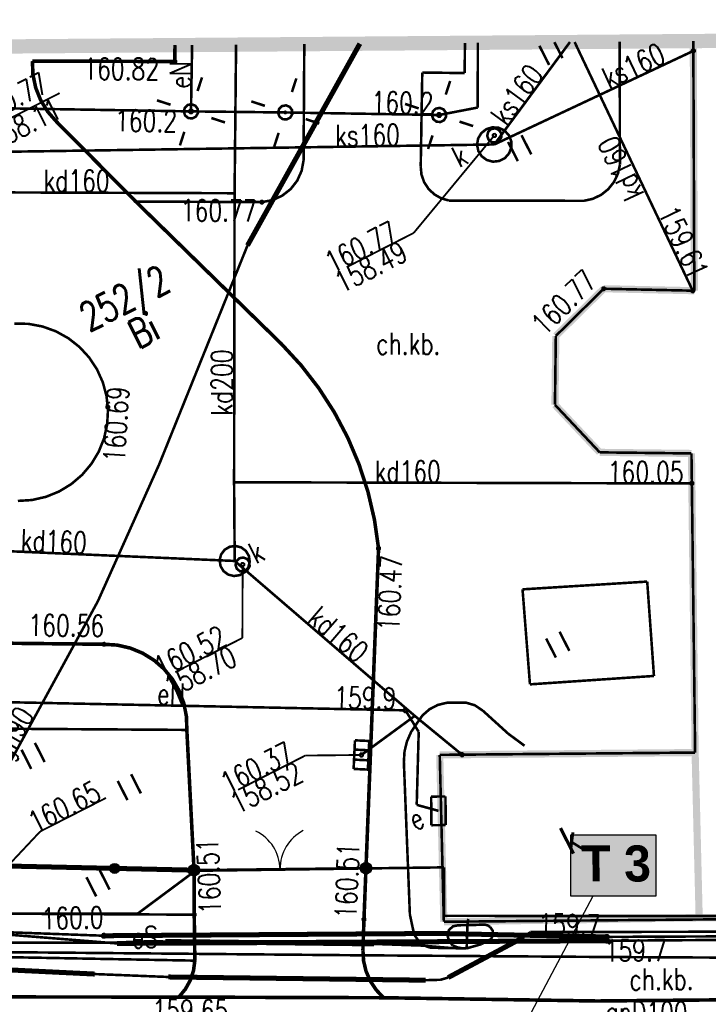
# Model space of a CAD drawing. Extents: x 0 to 7432618, y -40 to 5712028.
# Tile 130 of 165: x 7431513 to 7431537, y 5711664 to 5711698. Entities that reach past the tile are written whole.
import ezdxf
from ezdxf.enums import TextEntityAlignment as Align

# ---------------------------------------------------------------- set-up
doc = ezdxf.new("R2010")
doc.units = 0
doc.header["$MEASUREMENT"] = 0
for name, pattern in [('0', [1.5, 1, -0.5]), ('2218', [1, 0.5, -0.5]), ('3901', [0])]:
    doc.linetypes.add(name, pattern=pattern)
for name, color, linetype in [('Dzialki', 7, 'Continuous'), ('EGBB_E_T_0', 7, 'Continuous'), ('EGBB_L_0', 7, 'Continuous'), ('Numery_dzialek', 7, 'Continuous'), ('OTK_E_T_1', 7, 'Continuous'), ('OTK_L_0', 7, 'Continuous'), ('OTK_L_1', 7, 'Continuous'), ('OTK_L_2', 7, 'Continuous'), ('OTO_L_0', 7, 'Continuous'), ('OTO_L_1', 7, 'Continuous'), ('OTR_T_0', 7, 'Continuous'), ('OTZ_L_3', 7, 'Continuous'), ('rysunek', 7, 'Continuous'), ('SUE_E_T_1', 7, 'Continuous'), ('SUE_T_3', 7, 'Continuous'), ('SUE_T_4', 7, 'Continuous'), ('SUEP_E_T_0', 7, 'Continuous'), ('SUEP_L_0', 7, 'Continuous'), ('SUER_T_0', 7, 'Continuous'), ('SUGP_E_T_0', 7, 'Continuous'), ('SUGP_L_0', 7, 'Continuous'), ('SUGR_T_0', 7, 'Continuous'), ('SUK_T_1', 7, 'Continuous'), ('SUKP_E_T_0', 7, 'Continuous'), ('SUKP_L_0', 7, 'Continuous'), ('SUKR_T_0', 7, 'Continuous'), ('SUL_L_1', 7, 'Continuous'), ('SUP_E_T_1', 7, 'Continuous'), ('SUP_L_1', 7, 'Continuous'), ('SUP_T_4', 7, 'Continuous'), ('SUTP_L_0', 7, 'Continuous'), ('Uzytki', 7, 'Continuous'), ('zakres', 7, 'Continuous')]:
    doc.layers.add(name, color=color, linetype=linetype)
doc.layers.add('woda przyłącze', color=140, linetype='Continuous', lineweight=50)
doc.layers.add('woda sieć', color=150, linetype='Continuous', lineweight=70)
doc.styles.add('25', font='GOTHIC.TTF', dxfattribs={"oblique": 8, "height": 0.35})
doc.styles.add('STYL_ARIAL', font='simplex', dxfattribs={"width": 0.75, "oblique": 0.1})

# ---------------------------------------------------------------- blocks, each defined once
blk = doc.blocks.new('OTOB')
at = {"color": 0}
for centre, start, end in [((-1.5, 0), 0, 63.2606), ((1.5, 0), 116.7394, 180)]:
    blk.add_arc(centre, 1.5, start, end, dxfattribs=at)
blk = doc.blocks.new('KOGR')
at = {"color": 0}
for radius in [0.2, 0.18, 0.16, 0.14, 0.12, 0.1, 0.08, 0.06, 0.04, 0.02]:
    blk.add_circle((0, 0), radius, dxfattribs=at)

msp = doc.modelspace()

# ---------------------------------------------------------------- hatches: boundary and pattern name
at = {"layer": 'woda sieć', "linetype": 'ByBlock'}
msp.add_hatch(color=256, dxfattribs=at).paths.add_polyline_path([(7431535.065, 5711669.8), (7431532.1, 5711669.8), (7431532.1, 5711667.661), (7431535.065, 5711667.661)])

# ---------------------------------------------------------------- linework, layer by layer
at = {"layer": 'Dzialki', "color": 18, "true_color": 0x000000, "const_width": 0.09}
for points in [[(7431518.972, 5711668.544), (7431527.665, 5711668.664)], [(7431527.665, 5711668.664), (7431527.664, 5711666.969)], [(7431516.953, 5711667.044), (7431518.972, 5711668.544)], [(7431505.754, 5711667.04), (7431516.953, 5711667.044)], [(7431527.664, 5711666.969), (7431551.707, 5711666.964)]]:
    msp.add_lwpolyline(points, dxfattribs=at)
at = {"layer": 'EGBB_L_0', "color": 18, "true_color": 0x000000, "const_width": 0.25}
for points in [[(7431536.376, 5711697.533), (7431536.412, 5711688.811)], [(7431533.245, 5711688.881), (7431531.571, 5711687.231)], [(7431536.412, 5711688.811), (7431533.245, 5711688.881)], [(7431531.571, 5711687.231), (7431531.541, 5711684.825)], [(7431531.541, 5711684.825), (7431533.105, 5711683.164)], [(7431533.105, 5711683.164), (7431536.312, 5711683.126)], [(7431536.312, 5711683.126), (7431536.44, 5711672.675)], [(7431536.44, 5711672.675), (7431527.514, 5711672.594)], [(7431536.581, 5711666.899), (7431536.44, 5711672.675)], [(7431527.514, 5711672.594), (7431527.657, 5711666.763)], [(7431527.657, 5711666.763), (7431536.581, 5711666.899)], [(7431536.581, 5711666.899), (7431551.693, 5711666.949)]]:
    msp.add_lwpolyline(points, dxfattribs=at)
at = {"layer": 'OTK_L_0', "color": 18, "linetype": '0', "true_color": 0x000000, "const_width": 0.09}
for points in [[(7431518.256, 5711696.821), (7431518.261, 5711697.391)], [(7431514.122, 5711694.715), (7431513.812, 5711695.068), (7431513.567, 5711695.468), (7431513.393, 5711695.904), (7431513.296, 5711696.364), (7431513.279, 5711696.833)], [(7431513.279, 5711696.833), (7431518.256, 5711696.821)], [(7431516.889, 5711691.927), (7431514.122, 5711694.715)], [(7431521.985, 5711686.948), (7431516.889, 5711691.927)], [(7431521.985, 5711686.948), (7431522.668, 5711686.207), (7431523.284, 5711685.411), (7431523.83, 5711684.564), (7431524.301, 5711683.673), (7431524.693, 5711682.746), (7431525.005, 5711681.788), (7431525.233, 5711680.806), (7431525.376, 5711679.809)], [(7431524.936, 5711668.634), (7431525.376, 5711679.809)], [(7431490.681, 5711676.733), (7431515.781, 5711676.458)], [(7431515.781, 5711676.458), (7431516.247, 5711676.429), (7431516.702, 5711676.324), (7431517.133, 5711676.146), (7431517.529, 5711675.9), (7431517.88, 5711675.593), (7431518.176, 5711675.232), (7431518.409, 5711674.827), (7431518.572, 5711674.39), (7431518.662, 5711673.932), (7431518.675, 5711673.466)], [(7431518.675, 5711673.466), (7431518.927, 5711668.566)], [(7431524.866, 5711666.845), (7431524.936, 5711668.634)], [(7431518.927, 5711668.566), (7431518.934, 5711667.01)], [(7431518.934, 5711667.01), (7431518.955, 5711665.405)], [(7431524.829, 5711665.771), (7431524.866, 5711666.845)], [(7431525.553, 5711664.109), (7431525.295, 5711664.379), (7431525.088, 5711664.691), (7431524.939, 5711665.034), (7431524.852, 5711665.398), (7431524.829, 5711665.771)], [(7431518.955, 5711665.405), (7431518.908, 5711665.055), (7431518.797, 5711664.72), (7431518.626, 5711664.411), (7431518.402, 5711664.139)], [(7431518.393, 5711664.13), (7431480.177, 5711664.175)], [(7431525.553, 5711664.109), (7431518.393, 5711664.13)], [(7431518.402, 5711664.139), (7431525.553, 5711664.109)], [(7431533.018, 5711663.995), (7431525.553, 5711664.109)], [(7431546.657, 5711664.121), (7431533.018, 5711663.995)]]:
    msp.add_lwpolyline(points, dxfattribs=at)
at = {"layer": 'OTK_L_1', "color": 18, "true_color": 0x000000, "const_width": 0.125}
for points in [[(7431518.261, 5711697.391), (7431518.256, 5711696.821)], [(7431518.256, 5711696.821), (7431513.279, 5711696.833)], [(7431514.122, 5711694.715), (7431513.812, 5711695.068), (7431513.567, 5711695.468), (7431513.393, 5711695.904), (7431513.296, 5711696.364), (7431513.279, 5711696.833)], [(7431514.122, 5711694.715), (7431516.889, 5711691.927)], [(7431516.889, 5711691.927), (7431521.985, 5711686.948)], [(7431521.985, 5711686.948), (7431522.668, 5711686.207), (7431523.284, 5711685.411), (7431523.83, 5711684.564), (7431524.301, 5711683.673), (7431524.693, 5711682.746), (7431525.005, 5711681.788), (7431525.233, 5711680.806), (7431525.376, 5711679.809)], [(7431525.376, 5711679.809), (7431524.936, 5711668.634)], [(7431490.681, 5711676.733), (7431515.781, 5711676.458)], [(7431515.781, 5711676.458), (7431516.247, 5711676.429), (7431516.702, 5711676.324), (7431517.133, 5711676.146), (7431517.529, 5711675.9), (7431517.88, 5711675.593), (7431518.176, 5711675.232), (7431518.409, 5711674.827), (7431518.572, 5711674.39), (7431518.662, 5711673.932), (7431518.675, 5711673.466)], [(7431518.675, 5711673.466), (7431518.927, 5711668.566)], [(7431524.936, 5711668.634), (7431524.866, 5711666.845)], [(7431518.927, 5711668.566), (7431518.934, 5711667.01)], [(7431518.934, 5711667.01), (7431518.955, 5711665.405)], [(7431524.866, 5711666.845), (7431524.829, 5711665.771)], [(7431525.553, 5711664.109), (7431525.295, 5711664.379), (7431525.088, 5711664.691), (7431524.939, 5711665.034), (7431524.852, 5711665.398), (7431524.829, 5711665.771)], [(7431518.955, 5711665.405), (7431518.908, 5711665.055), (7431518.797, 5711664.72), (7431518.626, 5711664.411), (7431518.402, 5711664.139)], [(7431518.393, 5711664.13), (7431480.177, 5711664.175)], [(7431525.553, 5711664.109), (7431518.393, 5711664.13)], [(7431533.018, 5711663.995), (7431525.553, 5711664.109)], [(7431546.657, 5711664.121), (7431533.018, 5711663.995)]]:
    msp.add_lwpolyline(points, dxfattribs=at)
at = {"layer": 'OTK_L_2', "color": 18, "linetype": '0', "true_color": 0x000000, "const_width": 0.09}
for points in [[(7431536.412, 5711688.811), (7431536.376, 5711697.533)], [(7431522.78, 5711697.426), (7431522.755, 5711693.367)], [(7431528.385, 5711696.415), (7431528.395, 5711697.471)], [(7431533.803, 5711697.513), (7431533.811, 5711693.21)], [(7431526.849, 5711693.152), (7431526.904, 5711696.435)], [(7431526.904, 5711696.435), (7431528.385, 5711696.415)], [(7431522.755, 5711693.367), (7431522.687, 5711692.999), (7431522.533, 5711692.657), (7431522.303, 5711692.362), (7431522.008, 5711692.131), (7431521.667, 5711691.976), (7431521.299, 5711691.907)], [(7431527.837, 5711691.961), (7431527.567, 5711692.039), (7431527.324, 5711692.178), (7431527.12, 5711692.372), (7431526.967, 5711692.608), (7431526.875, 5711692.873), (7431526.849, 5711693.152)], [(7431533.811, 5711693.21), (7431533.741, 5711692.898), (7431533.603, 5711692.61), (7431533.404, 5711692.36), (7431533.155, 5711692.161), (7431532.867, 5711692.023), (7431532.555, 5711691.952)], [(7431521.299, 5711691.907), (7431516.889, 5711691.927)], [(7431516.889, 5711691.927), (7431521.985, 5711686.948)], [(7431532.555, 5711691.952), (7431527.837, 5711691.961)], [(7431531.571, 5711687.231), (7431533.245, 5711688.881)], [(7431533.245, 5711688.881), (7431536.412, 5711688.811)], [(7431531.541, 5711684.825), (7431531.571, 5711687.231)], [(7431521.985, 5711686.948), (7431522.668, 5711686.207), (7431523.284, 5711685.411), (7431523.83, 5711684.564), (7431524.301, 5711683.673), (7431524.693, 5711682.746), (7431525.005, 5711681.788), (7431525.233, 5711680.806), (7431525.376, 5711679.809)], [(7431533.105, 5711683.164), (7431531.541, 5711684.825)], [(7431536.312, 5711683.126), (7431533.105, 5711683.164)], [(7431536.44, 5711672.675), (7431536.312, 5711683.126)], [(7431525.376, 5711679.809), (7431524.936, 5711668.634)], [(7431515.781, 5711676.458), (7431490.681, 5711676.733)], [(7431515.781, 5711676.458), (7431516.247, 5711676.429), (7431516.702, 5711676.324), (7431517.133, 5711676.146), (7431517.529, 5711675.9), (7431517.88, 5711675.593), (7431518.176, 5711675.232), (7431518.409, 5711674.827), (7431518.572, 5711674.39), (7431518.662, 5711673.932), (7431518.675, 5711673.466)], [(7431494.823, 5711673.625), (7431518.675, 5711673.466)], [(7431527.514, 5711672.594), (7431536.44, 5711672.675)], [(7431527.657, 5711666.763), (7431527.514, 5711672.594)], [(7431524.936, 5711668.634), (7431524.866, 5711666.845)], [(7431518.955, 5711665.405), (7431437.536, 5711666.915)], [(7431546.622, 5711666.932), (7431527.657, 5711666.763)], [(7431524.866, 5711666.845), (7431524.829, 5711665.771)], [(7431525.553, 5711664.109), (7431525.295, 5711664.379), (7431525.088, 5711664.691), (7431524.939, 5711665.034), (7431524.852, 5711665.398), (7431524.829, 5711665.771)], [(7431518.955, 5711665.405), (7431518.907, 5711665.052), (7431518.795, 5711664.714), (7431518.621, 5711664.403), (7431518.393, 5711664.13)], [(7431462.654, 5711664.203), (7431518.393, 5711664.13)], [(7431525.553, 5711664.109), (7431533.018, 5711663.995)], [(7431533.018, 5711663.995), (7431546.657, 5711664.121)]]:
    msp.add_lwpolyline(points, dxfattribs=at)
at = {"layer": 'OTO_L_0', "color": 18, "linetype": '3901', "true_color": 0x000000, "const_width": 0.175}
msp.add_lwpolyline([(7431493.659, 5711669.126), (7431518.927, 5711668.566)], dxfattribs=at)
at = {"layer": 'OTO_L_0', "color": 18, "true_color": 0x000000}
for radius in [0.175, 0.158, 0.14, 0.122, 0.105, 0.0875, 0.07, 0.0525, 0.035]:
    msp.add_circle((7431516.153, 5711668.628), radius, dxfattribs=at)
at = {"layer": 'OTO_L_1', "color": 18, "true_color": 0x000000, "const_width": 0.09}
for points in [[(7431518.927, 5711668.566), (7431524.936, 5711668.634)], [(7431524.936, 5711668.634), (7431518.927, 5711668.566)]]:
    msp.add_lwpolyline(points, dxfattribs=at)
at = {"layer": 'OTR_T_0', "color": 18, "true_color": 0x000000, "const_width": 0.09}
for points in [[(7431518.236, 5711696.861), (7431518.27, 5711696.864), (7431518.296, 5711696.842), (7431518.299, 5711696.808), (7431518.277, 5711696.781), (7431518.242, 5711696.779), (7431518.216, 5711696.801), (7431518.214, 5711696.835), (7431518.236, 5711696.861)], [(7431521.279, 5711691.947), (7431521.313, 5711691.95), (7431521.339, 5711691.928), (7431521.342, 5711691.893), (7431521.319, 5711691.867), (7431521.285, 5711691.864), (7431521.259, 5711691.887), (7431521.256, 5711691.921), (7431521.279, 5711691.947)], [(7431533.225, 5711688.921), (7431533.259, 5711688.923), (7431533.285, 5711688.901), (7431533.288, 5711688.867), (7431533.265, 5711688.841), (7431533.231, 5711688.838), (7431533.205, 5711688.86), (7431533.202, 5711688.895), (7431533.225, 5711688.921)], [(7431515.895, 5711684.782), (7431515.929, 5711684.785), (7431515.955, 5711684.762), (7431515.958, 5711684.728), (7431515.936, 5711684.702), (7431515.901, 5711684.699), (7431515.875, 5711684.721), (7431515.872, 5711684.756), (7431515.895, 5711684.782)], [(7431525.355, 5711679.849), (7431525.389, 5711679.852), (7431525.416, 5711679.83), (7431525.418, 5711679.795), (7431525.396, 5711679.769), (7431525.362, 5711679.767), (7431525.335, 5711679.789), (7431525.333, 5711679.823), (7431525.355, 5711679.849)], [(7431515.761, 5711676.498), (7431515.795, 5711676.501), (7431515.821, 5711676.479), (7431515.824, 5711676.444), (7431515.802, 5711676.418), (7431515.767, 5711676.416), (7431515.741, 5711676.438), (7431515.738, 5711676.472), (7431515.761, 5711676.498)], [(7431518.914, 5711667.05), (7431518.948, 5711667.053), (7431518.974, 5711667.03), (7431518.977, 5711666.996), (7431518.955, 5711666.97), (7431518.92, 5711666.967), (7431518.894, 5711666.99), (7431518.892, 5711667.024), (7431518.914, 5711667.05)], [(7431524.845, 5711666.885), (7431524.88, 5711666.888), (7431524.906, 5711666.865), (7431524.909, 5711666.831), (7431524.886, 5711666.805), (7431524.852, 5711666.802), (7431524.826, 5711666.824), (7431524.823, 5711666.859), (7431524.845, 5711666.885)]]:
    msp.add_lwpolyline(points, dxfattribs=at)
at = {"layer": 'OTZ_L_3', "color": 18, "linetype": '0', "true_color": 0x000000, "const_width": 0.09}
for points in [[(7431528.395, 5711697.471), (7431528.385, 5711696.415)], [(7431531.337, 5711696.701), (7431530.996, 5711697.369)], [(7431531.804, 5711696.939), (7431531.521, 5711697.495)], [(7431533.811, 5711693.21), (7431533.803, 5711697.513)], [(7431526.904, 5711696.435), (7431526.849, 5711693.152)], [(7431528.385, 5711696.415), (7431526.904, 5711696.435)], [(7431530.712, 5711693.577), (7431530.371, 5711694.245)], [(7431530.244, 5711693.338), (7431529.903, 5711694.007)], [(7431527.837, 5711691.961), (7431527.567, 5711692.039), (7431527.324, 5711692.178), (7431527.12, 5711692.372), (7431526.967, 5711692.608), (7431526.875, 5711692.873), (7431526.849, 5711693.152)], [(7431533.811, 5711693.21), (7431533.741, 5711692.898), (7431533.603, 5711692.61), (7431533.404, 5711692.36), (7431533.155, 5711692.161), (7431532.867, 5711692.023), (7431532.555, 5711691.952)], [(7431527.837, 5711691.961), (7431532.555, 5711691.952)], [(7431512.642, 5711687.664), (7431513.139, 5711687.653), (7431513.629, 5711687.562), (7431514.098, 5711687.393), (7431514.533, 5711687.152), (7431514.925, 5711686.844), (7431515.262, 5711686.478), (7431515.536, 5711686.062), (7431515.74, 5711685.608), (7431515.869, 5711685.127), (7431515.919, 5711684.632), (7431515.89, 5711684.135), (7431515.781, 5711683.649), (7431515.595, 5711683.186), (7431515.338, 5711682.76), (7431515.017, 5711682.38), (7431514.638, 5711682.056), (7431514.213, 5711681.797), (7431513.751, 5711681.61), (7431513.266, 5711681.499), (7431512.769, 5711681.467)], [(7431534.765, 5711678.648), (7431530.408, 5711678.377)], [(7431535.001, 5711675.352), (7431534.765, 5711678.648)], [(7431530.408, 5711678.377), (7431530.667, 5711675.058)], [(7431532.042, 5711676.23), (7431531.702, 5711676.898)], [(7431531.574, 5711675.992), (7431531.234, 5711676.66)], [(7431530.667, 5711675.058), (7431535.001, 5711675.352)], [(7431518.675, 5711673.466), (7431494.823, 5711673.625)], [(7431518.927, 5711668.566), (7431518.675, 5711673.466)], [(7431513.238, 5711672.104), (7431512.898, 5711672.772)], [(7431513.706, 5711672.343), (7431513.366, 5711673.011)], [(7431517.068, 5711671.25), (7431516.728, 5711671.918)], [(7431516.601, 5711671.012), (7431516.26, 5711671.68)], [(7431515.508, 5711667.649), (7431515.168, 5711668.317)], [(7431515.976, 5711667.888), (7431515.635, 5711668.556)], [(7431518.934, 5711667.01), (7431518.927, 5711668.566)], [(7431505.463, 5711667.082), (7431518.934, 5711667.01)]]:
    msp.add_lwpolyline(points, dxfattribs=at)
at = {"layer": 'rysunek', "linetype": 'ByBlock', "transparency": 33554676}
msp.add_lwpolyline([(7431532.1, 5711669.8), (7431535.065, 5711669.8), (7431535.065, 5711667.661), (7431532.1, 5711667.661)], close=True, dxfattribs=at)
msp.add_lwpolyline([(7431532.1, 5711669.8), (7431535.065, 5711669.8), (7431535.065, 5711667.661), (7431532.1, 5711667.661)], close=True, dxfattribs=at)
at = {"layer": 'rysunek', "linetype": 'ByBlock'}
msp.add_lwpolyline([(7431532.866, 5711667.661), (7431528.247, 5711658.957)], dxfattribs=at)
at = {"layer": 'SUE_T_3', "color": 18, "true_color": 0x000000, "const_width": 0.09}
for points in [[(7431519.051, 5711695.79), (7431519.206, 5711696.266)], [(7431522.348, 5711695.753), (7431522.502, 5711696.228)], [(7431527.724, 5711695.664), (7431527.879, 5711696.139)], [(7431518.106, 5711695.309), (7431517.631, 5711695.463)], [(7431518.706, 5711695.3), (7431518.845, 5711695.326), (7431518.975, 5711695.273), (7431519.056, 5711695.158), (7431519.062, 5711695.017), (7431518.991, 5711694.895), (7431518.866, 5711694.831), (7431518.726, 5711694.845), (7431518.615, 5711694.933), (7431518.57, 5711695.066), (7431518.604, 5711695.203), (7431518.706, 5711695.3)], [(7431521.403, 5711695.271), (7431520.927, 5711695.426)], [(7431522.002, 5711695.262), (7431522.141, 5711695.288), (7431522.271, 5711695.235), (7431522.353, 5711695.12), (7431522.359, 5711694.979), (7431522.288, 5711694.858), (7431522.162, 5711694.794), (7431522.022, 5711694.808), (7431521.912, 5711694.895), (7431521.866, 5711695.029), (7431521.9, 5711695.165), (7431522.002, 5711695.262)], [(7431526.779, 5711695.182), (7431526.303, 5711695.337)], [(7431527.379, 5711695.173), (7431527.517, 5711695.199), (7431527.648, 5711695.146), (7431527.729, 5711695.031), (7431527.735, 5711694.89), (7431527.664, 5711694.769), (7431527.538, 5711694.705), (7431527.398, 5711694.719), (7431527.288, 5711694.806), (7431527.243, 5711694.94), (7431527.276, 5711695.077), (7431527.379, 5711695.173)], [(7431518.808, 5711695.099), (7431518.827, 5711695.101), (7431518.842, 5711695.088), (7431518.843, 5711695.069), (7431518.831, 5711695.055), (7431518.812, 5711695.053), (7431518.797, 5711695.066), (7431518.796, 5711695.085), (7431518.808, 5711695.099)], [(7431519.533, 5711694.845), (7431520.008, 5711694.691)], [(7431522.105, 5711695.062), (7431522.124, 5711695.063), (7431522.138, 5711695.051), (7431522.14, 5711695.032), (7431522.127, 5711695.017), (7431522.108, 5711695.016), (7431522.094, 5711695.028), (7431522.092, 5711695.047), (7431522.105, 5711695.062)], [(7431522.829, 5711694.808), (7431523.305, 5711694.653)], [(7431527.481, 5711694.973), (7431527.5, 5711694.974), (7431527.515, 5711694.962), (7431527.516, 5711694.943), (7431527.504, 5711694.928), (7431527.485, 5711694.927), (7431527.47, 5711694.939), (7431527.468, 5711694.958), (7431527.481, 5711694.973)], [(7431528.206, 5711694.719), (7431528.681, 5711694.564)], [(7431518.588, 5711694.364), (7431518.433, 5711693.888)], [(7431521.884, 5711694.326), (7431521.73, 5711693.851)], [(7431527.261, 5711694.237), (7431527.106, 5711693.762)]]:
    msp.add_lwpolyline(points, dxfattribs=at)
at = {"layer": 'SUE_T_4', "color": 1, "true_color": 0xff0000, "const_width": 0.09}
for points in [[(7431527.714, 5711671.141), (7431527.214, 5711671.136)], [(7431527.214, 5711671.136), (7431527.224, 5711670.136)], [(7431527.724, 5711670.141), (7431527.714, 5711671.141)], [(7431527.224, 5711670.136), (7431527.724, 5711670.141)]]:
    msp.add_lwpolyline(points, dxfattribs=at)
at = {"layer": 'SUEP_L_0', "color": 1, "true_color": 0xff0000, "const_width": 0.09}
for points in [[(7431518.82, 5711695.077), (7431518.86, 5711697.396)], [(7431528.841, 5711695.211), (7431528.846, 5711697.474)], [(7431505.678, 5711695.295), (7431518.82, 5711695.077)], [(7431527.492, 5711694.951), (7431528.841, 5711695.211)], [(7431518.82, 5711695.077), (7431522.116, 5711695.039)], [(7431522.116, 5711695.039), (7431527.492, 5711694.951)], [(7431510.371, 5711674.476), (7431526.317, 5711674.15)], [(7431526.317, 5711674.15), (7431526.779, 5711673.398)], [(7431526.723, 5711673.706), (7431526.911, 5711673.973), (7431527.157, 5711674.188), (7431527.447, 5711674.339), (7431527.764, 5711674.415), (7431528.091, 5711674.414)], [(7431528.091, 5711674.414), (7431528.422, 5711674.421), (7431528.739, 5711674.328), (7431529.014, 5711674.144)], [(7431529.014, 5711674.144), (7431529.91, 5711673.332)], [(7431526.26, 5711672.347), (7431526.283, 5711672.713), (7431526.37, 5711673.068), (7431526.518, 5711673.403), (7431526.723, 5711673.706)], [(7431526.779, 5711673.398), (7431526.709, 5711670.848)], [(7431529.91, 5711673.332), (7431530.478, 5711672.913)], [(7431526.47, 5711667.022), (7431526.26, 5711672.347)], [(7431526.709, 5711670.848), (7431527.469, 5711670.638)], [(7431526.581, 5711666.496), (7431526.47, 5711667.022)], [(7431527.777, 5711666.308), (7431527.841, 5711666.484), (7431527.984, 5711666.606), (7431528.168, 5711666.642)], [(7431528.481, 5711666.644), (7431528.168, 5711666.642)], [(7431528.481, 5711666.644), (7431528.456, 5711665.834)], [(7431528.51, 5711666.865), (7431528.481, 5711666.644)], [(7431529, 5711666.661), (7431528.481, 5711666.644)], [(7431529, 5711666.661), (7431529.099, 5711666.661), (7431529.194, 5711666.633), (7431529.277, 5711666.579)], [(7431529.277, 5711666.579), (7431529.367, 5711666.45), (7431529.377, 5711666.293), (7431529.303, 5711666.154)], [(7431516.236, 5711666.006), (7431512.186, 5711666.333)], [(7431515.774, 5711666.275), (7431512.217, 5711666.404)], [(7431527.45, 5711666.355), (7431515.774, 5711666.275)], [(7431527.177, 5711665.856), (7431526.961, 5711665.939), (7431526.779, 5711666.083), (7431526.649, 5711666.274), (7431526.581, 5711666.496)], [(7431533.359, 5711666.234), (7431527.45, 5711666.355)], [(7431527.968, 5711665.934), (7431527.88, 5711666.045), (7431527.816, 5711666.172), (7431527.777, 5711666.308)], [(7431542.339, 5711666.275), (7431533.359, 5711666.234)], [(7431515.999, 5711666.031), (7431503.995, 5711666.042)], [(7431517.331, 5711666.081), (7431515.999, 5711666.031)], [(7431527.515, 5711666.029), (7431516.236, 5711666.006)], [(7431517.924, 5711666.074), (7431517.331, 5711666.081)], [(7431525.212, 5711665.989), (7431517.924, 5711666.074)], [(7431526.903, 5711665.93), (7431525.212, 5711665.989)], [(7431527.982, 5711665.84), (7431526.903, 5711665.93)], [(7431533.36, 5711666.1), (7431527.515, 5711666.029)], [(7431528.456, 5711665.834), (7431528.288, 5711665.837), (7431528.123, 5711665.871), (7431527.968, 5711665.934)], [(7431528.456, 5711665.834), (7431528.956, 5711665.977)], [(7431528.956, 5711665.977), (7431529.303, 5711666.154)], [(7431542.34, 5711666.163), (7431533.36, 5711666.1)], [(7431527.982, 5711665.84), (7431527.177, 5711665.856)], [(7431527.982, 5711665.84), (7431528.456, 5711665.834)]]:
    msp.add_lwpolyline(points, dxfattribs=at)
at = {"layer": 'SUER_T_0', "color": 1, "true_color": 0xff0000, "const_width": 0.09}
for points in [[(7431518.791, 5711695.133), (7431518.839, 5711695.136), (7431518.875, 5711695.105), (7431518.879, 5711695.058), (7431518.848, 5711695.021), (7431518.8, 5711695.018), (7431518.764, 5711695.049), (7431518.76, 5711695.096), (7431518.791, 5711695.133)], [(7431527.464, 5711695.006), (7431527.512, 5711695.01), (7431527.548, 5711694.979), (7431527.552, 5711694.931), (7431527.521, 5711694.895), (7431527.473, 5711694.891), (7431527.437, 5711694.922), (7431527.433, 5711694.97), (7431527.464, 5711695.006)], [(7431526.289, 5711674.206), (7431526.337, 5711674.21), (7431526.373, 5711674.178), (7431526.377, 5711674.131), (7431526.346, 5711674.094), (7431526.298, 5711674.091), (7431526.262, 5711674.122), (7431526.258, 5711674.169), (7431526.289, 5711674.206)], [(7431515.745, 5711666.331), (7431515.793, 5711666.334), (7431515.829, 5711666.303), (7431515.833, 5711666.256), (7431515.802, 5711666.219), (7431515.754, 5711666.215), (7431515.718, 5711666.246), (7431515.714, 5711666.294), (7431515.745, 5711666.331)], [(7431533.33, 5711666.29), (7431533.378, 5711666.293), (7431533.414, 5711666.262), (7431533.418, 5711666.215), (7431533.387, 5711666.178), (7431533.339, 5711666.175), (7431533.303, 5711666.206), (7431533.299, 5711666.253), (7431533.33, 5711666.29)], [(7431533.331, 5711666.155), (7431533.379, 5711666.159), (7431533.415, 5711666.128), (7431533.419, 5711666.08), (7431533.388, 5711666.044), (7431533.34, 5711666.04), (7431533.304, 5711666.071), (7431533.3, 5711666.119), (7431533.331, 5711666.155)]]:
    msp.add_lwpolyline(points, dxfattribs=at)
at = {"layer": 'SUGP_L_0', "color": 56, "true_color": 0x808000, "const_width": 0.09}
for points in [[(7431524.722, 5711697.442), (7431520.795, 5711690.392)], [(7431520.795, 5711690.392), (7431517.712, 5711682.753)], [(7431517.712, 5711682.753), (7431515.566, 5711677.962)], [(7431515.566, 5711677.962), (7431509.46, 5711666.768)]]:
    msp.add_lwpolyline(points, dxfattribs=at)
at = {"layer": 'SUGR_T_0', "color": 56, "true_color": 0x808000, "const_width": 0.065}
for points in [[(7431513.552, 5711669.919), (7431515.849, 5711671.089)], [(7431508.28, 5711664.308), (7431513.552, 5711669.919)]]:
    msp.add_lwpolyline(points, dxfattribs=at)
at = {"layer": 'SUK_T_1', "color": 36, "true_color": 0x803300, "const_width": 0.09}
for points in [[(7431524.504, 5711672.103), (7431524.551, 5711673.102)], [(7431524.551, 5711673.102), (7431525.051, 5711673.079)], [(7431525.035, 5711672.754), (7431524.536, 5711672.778)], [(7431525.051, 5711673.079), (7431525.003, 5711672.08)], [(7431525.019, 5711672.404), (7431524.519, 5711672.428)], [(7431525.003, 5711672.08), (7431524.504, 5711672.103)]]:
    msp.add_lwpolyline(points, dxfattribs=at)
at = {"layer": 'SUKP_L_0', "color": 36, "true_color": 0x803300, "const_width": 0.09}
for points in [[(7431520.396, 5711697.408), (7431520.344, 5711692.217)], [(7431529.421, 5711693.921), (7431532.065, 5711697.499)], [(7431529.421, 5711693.921), (7431536.377, 5711697.19)], [(7431532.227, 5711697.501), (7431536.355, 5711688.812)], [(7431509.649, 5711693.625), (7431529.421, 5711693.921)], [(7431520.344, 5711692.217), (7431501.061, 5711692.286)], [(7431520.344, 5711692.217), (7431520.327, 5711682.119)], [(7431520.327, 5711682.119), (7431536.325, 5711682.078)], [(7431520.327, 5711682.119), (7431520.348, 5711679.369)], [(7431493.219, 5711680.54), (7431520.348, 5711679.369)], [(7431520.348, 5711679.369), (7431526.641, 5711673.956)], [(7431524.777, 5711672.591), (7431526.641, 5711673.956)], [(7431526.641, 5711673.956), (7431528.293, 5711672.601)]]:
    msp.add_lwpolyline(points, dxfattribs=at)
at = {"layer": 'SUKR_T_0', "color": 36, "true_color": 0x803300, "const_width": 0.065}
for points in [[(7431536.349, 5711697.245), (7431536.396, 5711697.249), (7431536.433, 5711697.218), (7431536.437, 5711697.17), (7431536.406, 5711697.134), (7431536.358, 5711697.13), (7431536.321, 5711697.161), (7431536.318, 5711697.209), (7431536.349, 5711697.245)], [(7431509.344, 5711693.739), (7431511.636, 5711694.394), (7431514.23, 5711695.715)], [(7431529.423, 5711694.236), (7431526.603, 5711690.829)], [(7431529.395, 5711694.292), (7431529.442, 5711694.296), (7431529.479, 5711694.265), (7431529.482, 5711694.217), (7431529.451, 5711694.181), (7431529.404, 5711694.177), (7431529.367, 5711694.208), (7431529.364, 5711694.256), (7431529.395, 5711694.292)], [(7431524.257, 5711689.633), (7431526.603, 5711690.829)], [(7431536.326, 5711688.868), (7431536.374, 5711688.871), (7431536.41, 5711688.84), (7431536.414, 5711688.793), (7431536.383, 5711688.756), (7431536.335, 5711688.753), (7431536.299, 5711688.784), (7431536.295, 5711688.831), (7431536.326, 5711688.868)], [(7431536.296, 5711682.134), (7431536.344, 5711682.138), (7431536.38, 5711682.107), (7431536.384, 5711682.059), (7431536.353, 5711682.023), (7431536.305, 5711682.019), (7431536.269, 5711682.05), (7431536.265, 5711682.098), (7431536.296, 5711682.134)], [(7431520.598, 5711679.297), (7431520.645, 5711679.3), (7431520.682, 5711679.269), (7431520.685, 5711679.222), (7431520.654, 5711679.185), (7431520.607, 5711679.182), (7431520.57, 5711679.213), (7431520.566, 5711679.26), (7431520.598, 5711679.297)], [(7431520.626, 5711679.241), (7431520.617, 5711676.679)], [(7431518.271, 5711675.484), (7431520.617, 5711676.679)], [(7431520.468, 5711671.374), (7431522.814, 5711672.57)], [(7431524.777, 5711672.591), (7431522.814, 5711672.57)], [(7431524.749, 5711672.647), (7431524.797, 5711672.65), (7431524.833, 5711672.619), (7431524.837, 5711672.572), (7431524.806, 5711672.535), (7431524.758, 5711672.532), (7431524.722, 5711672.563), (7431524.718, 5711672.61), (7431524.749, 5711672.647)], [(7431528.265, 5711672.657), (7431528.312, 5711672.66), (7431528.349, 5711672.629), (7431528.353, 5711672.582), (7431528.321, 5711672.545), (7431528.274, 5711672.541), (7431528.237, 5711672.573), (7431528.234, 5711672.62), (7431528.265, 5711672.657)]]:
    msp.add_lwpolyline(points, dxfattribs=at)
at = {"layer": 'SUL_L_1', "color": 18, "true_color": 0x000000, "const_width": 0.175}
for points in [[(7431524.722, 5711697.442), (7431520.795, 5711690.392)], [(7431527.45, 5711666.355), (7431515.774, 5711666.275)], [(7431533.359, 5711666.234), (7431527.45, 5711666.355)], [(7431527.81, 5711664.815), (7431530.456, 5711666.228)], [(7431533.36, 5711666.1), (7431516.236, 5711666.006)], [(7431525.212, 5711665.989), (7431517.924, 5711666.074)], [(7431511.05, 5711665.15), (7431515.456, 5711664.936)], [(7431527.026, 5711664.721), (7431518.026, 5711664.834)]]:
    msp.add_lwpolyline(points, dxfattribs=at)
at = {"layer": 'SUP_L_1', "color": 36, "true_color": 0x803300, "const_width": 0.09}
for points in [[(7431529.162, 5711693.376), (7431528.983, 5711693.507), (7431528.863, 5711693.693), (7431528.818, 5711693.91), (7431528.855, 5711694.129), (7431528.968, 5711694.319), (7431529.143, 5711694.456), (7431529.355, 5711694.52), (7431529.576, 5711694.504), (7431529.776, 5711694.409), (7431529.928, 5711694.247), (7431530.012, 5711694.042), (7431530.016, 5711693.821), (7431529.939, 5711693.613), (7431529.793, 5711693.446), (7431529.596, 5711693.344), (7431529.376, 5711693.32), (7431529.162, 5711693.376)], [(7431520.121, 5711678.893), (7431519.957, 5711679.016), (7431519.852, 5711679.193), (7431519.822, 5711679.396), (7431519.872, 5711679.595), (7431519.995, 5711679.759), (7431520.172, 5711679.865), (7431520.375, 5711679.894), (7431520.574, 5711679.844), (7431520.738, 5711679.721), (7431520.844, 5711679.545), (7431520.873, 5711679.342), (7431520.823, 5711679.142), (7431520.7, 5711678.978), (7431520.524, 5711678.873), (7431520.321, 5711678.843), (7431520.121, 5711678.893)]]:
    msp.add_lwpolyline(points, dxfattribs=at)
at = {"layer": 'SUP_T_4', "color": 18, "true_color": 0x000000, "const_width": 0.09}
for points in [[(7431529.31, 5711694.459), (7431529.448, 5711694.485), (7431529.578, 5711694.432), (7431529.66, 5711694.317), (7431529.666, 5711694.176), (7431529.595, 5711694.054), (7431529.469, 5711693.991), (7431529.329, 5711694.005), (7431529.219, 5711694.092), (7431529.173, 5711694.226), (7431529.207, 5711694.362), (7431529.31, 5711694.459)], [(7431520.512, 5711679.464), (7431520.651, 5711679.49), (7431520.781, 5711679.437), (7431520.863, 5711679.322), (7431520.869, 5711679.181), (7431520.798, 5711679.059), (7431520.672, 5711678.995), (7431520.532, 5711679.009), (7431520.422, 5711679.097), (7431520.376, 5711679.23), (7431520.41, 5711679.367), (7431520.512, 5711679.464)]]:
    msp.add_lwpolyline(points, dxfattribs=at)
at = {"layer": 'SUTP_L_0', "color": 30, "true_color": 0xff9100, "const_width": 0.09}
for points in [[(7431530.456, 5711666.228), (7431527.81, 5711664.815)], [(7431530.678, 5711666.402), (7431530.456, 5711666.228)], [(7431550.151, 5711666.44), (7431530.678, 5711666.402)], [(7431524.415, 5711665.594), (7431502.678, 5711665.786)], [(7431533.042, 5711665.534), (7431524.415, 5711665.594)], [(7431550.869, 5711665.437), (7431533.042, 5711665.534)], [(7431515.456, 5711664.936), (7431511.05, 5711665.15)], [(7431518.026, 5711664.834), (7431515.456, 5711664.936)], [(7431527.026, 5711664.721), (7431518.026, 5711664.834)], [(7431527.542, 5711664.736), (7431527.026, 5711664.721)], [(7431527.81, 5711664.815), (7431527.542, 5711664.736)]]:
    msp.add_lwpolyline(points, dxfattribs=at)
at = {"layer": 'Uzytki', "color": 96, "linetype": '2218', "true_color": 0x008000, "const_width": 0.09}
for points in [[(7431518.972, 5711668.544), (7431527.665, 5711668.664)], [(7431527.665, 5711668.664), (7431527.664, 5711666.969)], [(7431516.953, 5711667.044), (7431518.972, 5711668.544)], [(7431437.615, 5711667.023), (7431516.953, 5711667.044)], [(7431527.664, 5711666.969), (7431551.707, 5711666.964)]]:
    msp.add_lwpolyline(points, dxfattribs=at)
at = {"layer": 'zakres', "color": 18, "linetype": '0', "true_color": 0x000000, "const_width": 0.5}
msp.add_lwpolyline([(7431170.861, 5711694.664), (7431172.664, 5711623.536), (7431599.413, 5711624.947), (7431599.511, 5711698.029), (7431170.861, 5711694.664)], dxfattribs=at)

# ---------------------------------------------------------------- block references
at = {"layer": 'OTO_L_1', "color": 18, "true_color": 0x000000}
for name, p, rotation in [('OTOB', (7431521.932, 5711668.6), 0.6439400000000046), ('KOGR', (7431518.927, 5711668.566), 27), ('KOGR', (7431524.936, 5711668.634), 27)]:
    msp.add_blockref(name, p, dxfattribs=dict(at, rotation=rotation))

# ---------------------------------------------------------------- texts
at = {"layer": 'EGBB_E_T_0', "color": 18, "true_color": 0x000000, "style": 'STYL_ARIAL', "width": 0.75}
msp.add_text('k', height=1, rotation=27, dxfattribs=at).set_placement((7431532.086, 5711669.658), align=Align.MIDDLE_CENTER)
at = {"layer": 'Numery_dzialek', "color": 18, "true_color": 0x000000, "style": 'STYL_ARIAL', "width": 0.75}
msp.add_text('252/2', height=1, rotation=27, dxfattribs=at).set_placement((7431514.808, 5711688.253), align=Align.TOP_LEFT)
at = {"layer": 'OTK_E_T_1', "color": 18, "true_color": 0x000000, "style": 'STYL_ARIAL', "width": 0.75}
for rotation, p in [(359.8544, (7431526.414, 5711686.959)), (0.5289, (7431535.263, 5711664.757))]:
    msp.add_text('ch.kb.', height=0.75, rotation=rotation, dxfattribs=at).set_placement(p, align=Align.MIDDLE_CENTER)
at = {"layer": 'OTR_T_0', "color": 18, "true_color": 0x000000, "style": 'STYL_ARIAL', "width": 0.75}
for s, rotation, p in [('160.82', 359.8687, (7431515.054, 5711695.961)), ('160.69', 86.5745, (7431516.726, 5711682.785)), ('160.51', 87.7481, (7431524.824, 5711666.846))]:
    msp.add_text(s, height=0.75, rotation=rotation, dxfattribs=at).set_placement(p, align=Align.BOTTOM_LEFT)
for s, rotation, p in [('160.77', 359.7377, (7431521.118, 5711691.982)), ('160.47', 87.7481, (7431525.449, 5711679.587))]:
    msp.add_text(s, height=0.75, rotation=rotation, dxfattribs=at).set_placement(p, align=Align.TOP_RIGHT)
for s, rotation, p in [('160.77', 44.5867, (7431533.216, 5711688.91)), ('160.56', 359.3733, (7431515.782, 5711676.5))]:
    msp.add_text(s, height=0.75, rotation=rotation, dxfattribs=at).set_placement(p, align=Align.BOTTOM_RIGHT)
msp.add_text('160.51', height=0.75, rotation=92.2992, dxfattribs=at).set_placement((7431519.122, 5711667.017), align=Align.TOP_LEFT)
at = {"layer": 'SUE_E_T_1', "color": 1, "true_color": 0xff0000, "style": 'STYL_ARIAL', "width": 0.75}
msp.add_text('e', height=0.75, rotation=27, dxfattribs=at).set_placement((7431526.765, 5711669.726), align=Align.BOTTOM_LEFT)
at = {"layer": 'SUEP_E_T_0', "color": 1, "true_color": 0xff0000, "style": 'STYL_ARIAL', "width": 0.75}
for s, rotation, p in [('eN', 89.0113, (7431518.452, 5711696.359)), ('eN', 358.8282, (7431518.125, 5711674.72)), ('eS', 0.3911, (7431517.209, 5711666.222))]:
    msp.add_text(s, height=0.75, rotation=rotation, dxfattribs=at).set_placement(p, align=Align.MIDDLE_CENTER)
at = {"layer": 'SUER_T_0', "color": 1, "true_color": 0xff0000, "style": 'STYL_ARIAL', "width": 0.75}
for s, rotation, p in [('160.2', 359.0529, (7431527.3, 5711695.36)), ('160.2', 359.3467, (7431518.334, 5711694.734)), ('159.9', 358.8282, (7431525.997, 5711674.562)), ('159.7', 358.8306, (7431533.13, 5711666.628))]:
    msp.add_text(s, height=0.75, rotation=rotation, dxfattribs=at).set_placement(p, align=Align.MIDDLE_RIGHT)
msp.add_text('160.0', height=0.75, rotation=1.12, dxfattribs=at).set_placement((7431515.773, 5711666.317), align=Align.BOTTOM_RIGHT)
msp.add_text('159.7', height=0.75, rotation=0.4064, dxfattribs=at).set_placement((7431533.275, 5711665.752), align=Align.MIDDLE_LEFT)
at = {"layer": 'SUGP_E_T_0', "color": 56, "true_color": 0x808000, "style": 'STYL_ARIAL', "width": 0.75}
for s, rotation, p in [('gn90', 59.9657, (7431512.576, 5711673.352)), ('gnD100', 359.6428, (7431534.743, 5711663.598))]:
    msp.add_text(s, height=0.75, rotation=rotation, dxfattribs=at).set_placement(p, align=Align.MIDDLE_CENTER)
at = {"layer": 'SUGR_T_0', "color": 56, "true_color": 0x808000, "style": 'STYL_ARIAL', "width": 0.75}
msp.add_text('160.65', height=0.75, rotation=27, dxfattribs=at).set_placement((7431513.482, 5711669.643), align=Align.BOTTOM_LEFT)
msp.add_text('159.65', height=0.75, rotation=359.6693, dxfattribs=at).set_placement((7431517.473, 5711663.67), align=Align.MIDDLE_LEFT)
at = {"layer": 'SUKP_E_T_0', "color": 36, "true_color": 0x803300, "style": 'STYL_ARIAL', "width": 0.75}
for s, rotation, p in [('ks160', 25.1678, (7431534.283, 5711696.673)), ('ks160', 53.5351, (7431530.206, 5711695.662)), ('ks160', 0.8561, (7431524.989, 5711694.243)), ('kd160', 115.41, (7431533.84, 5711693.079)), ('kd160', 359.7967, (7431514.82, 5711692.655)), ('kd200', 89.9021, (7431519.9, 5711685.603)), ('kd160', 359.8544, (7431526.395, 5711682.49)), ('kd160', 357.5273, (7431514.027, 5711680.054)), ('kd160', 319.3013, (7431523.972, 5711676.805))]:
    msp.add_text(s, height=0.75, rotation=rotation, dxfattribs=at).set_placement(p, align=Align.MIDDLE_CENTER)
at = {"layer": 'SUKR_T_0', "color": 36, "true_color": 0x803300, "style": 'STYL_ARIAL', "width": 0.75}
for s, p in [('160.77', (7431511.535, 5711694.593)), ('158.11', (7431511.994, 5711693.691))]:
    msp.add_text(s, height=0.75, rotation=27, dxfattribs=at).set_placement(p)
for s, rotation, p in [('159.61', 295.41, (7431536.599, 5711689.305)), ('160.05', 359.8544, (7431536.037, 5711682.462))]:
    msp.add_text(s, height=0.75, rotation=rotation, dxfattribs=at).set_placement(p, align=Align.MIDDLE_RIGHT)
for s, p in [('160.77', (7431523.41, 5711690.075)), ('158.49', (7431523.754, 5711689.373)), ('160.52', (7431517.437, 5711675.938)), ('158.70', (7431517.792, 5711675.227)), ('160.37', (7431519.764, 5711671.88)), ('158.52', (7431520.104, 5711671.178))]:
    msp.add_text(s, height=0.75, rotation=27, dxfattribs=at).set_placement(p, align=Align.TOP_LEFT)
at = {"layer": 'SUP_E_T_1', "color": 18, "true_color": 0x000000, "style": 'STYL_ARIAL', "width": 0.75}
for p in [(7431528.292, 5711692.896), (7431521.182, 5711679.053)]:
    msp.add_text('k', height=0.75, rotation=27, dxfattribs=at).set_placement(p, align=Align.BOTTOM_LEFT)
at = {"layer": 'Uzytki', "color": 96, "true_color": 0x008000, "style": 'STYL_ARIAL', "width": 0.75}
msp.add_text('Bi', height=1, rotation=27, dxfattribs=at).set_placement((7431517.531, 5711686.707), align=Align.BOTTOM_CENTER)
at = {"layer": 'woda przyłącze', "color": 0, "insert": (7431532.47, 5711669.431), "char_height": 1.26, "attachment_point": 1, "style": '25'}
msp.add_mtext_dynamic_manual_height_columns('\\fCentury Gothic|b1|i0;\\Q-1;T 3', width=15.63873, gutter_width=5, heights=[0], dxfattribs=at)

doc.saveas('drawing.dxf')
